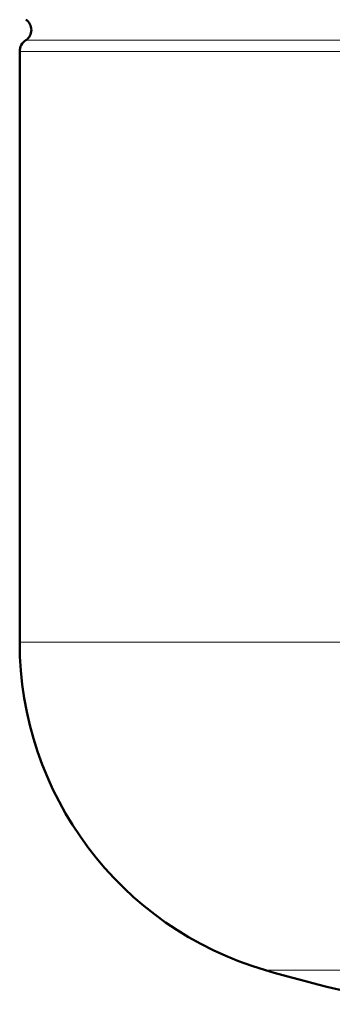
# Model space of a CAD drawing. Extents: x -1438 to 1837, y -1689 to 607.
# Tile 43 of 92: x -632 to -567, y 2 to 204. Entities that reach past the tile are written whole.
import ezdxf

# ---------------------------------------------------------------- set-up
doc = ezdxf.new("R2010")
doc.units = 0

msp = doc.modelspace()

# ---------------------------------------------------------------- linework, layer by layer
at = {"color": 7, "lineweight": 18}
for p, q in [((-630.3, 200.01), (-352.8, 200.01)), ((-351.55, 197.74), (-631.55, 197.74)), ((-631.55, 76.62), (-351.55, 76.62)), ((-581.15, 9.42), (-491.55, 9.42))]:
    msp.add_line(p, q, dxfattribs=at)
at = {"color": 7, "lineweight": 50}
msp.add_line((-631.55, 76.62), (-631.55, 197.74), dxfattribs=at)
for centre, radius, start, end in [((-631.65, 202.12), 2.5, 302.579, 57.421), ((-628.85, 197.74), 2.7, 122.579, 180), ((-561.55, 76.62), 70, 180, 253.7398), ((-491.55, 316.62), 320, 253.7398, 259.0714)]:
    msp.add_arc(centre, radius, start, end, dxfattribs=at)

doc.saveas('drawing.dxf')
